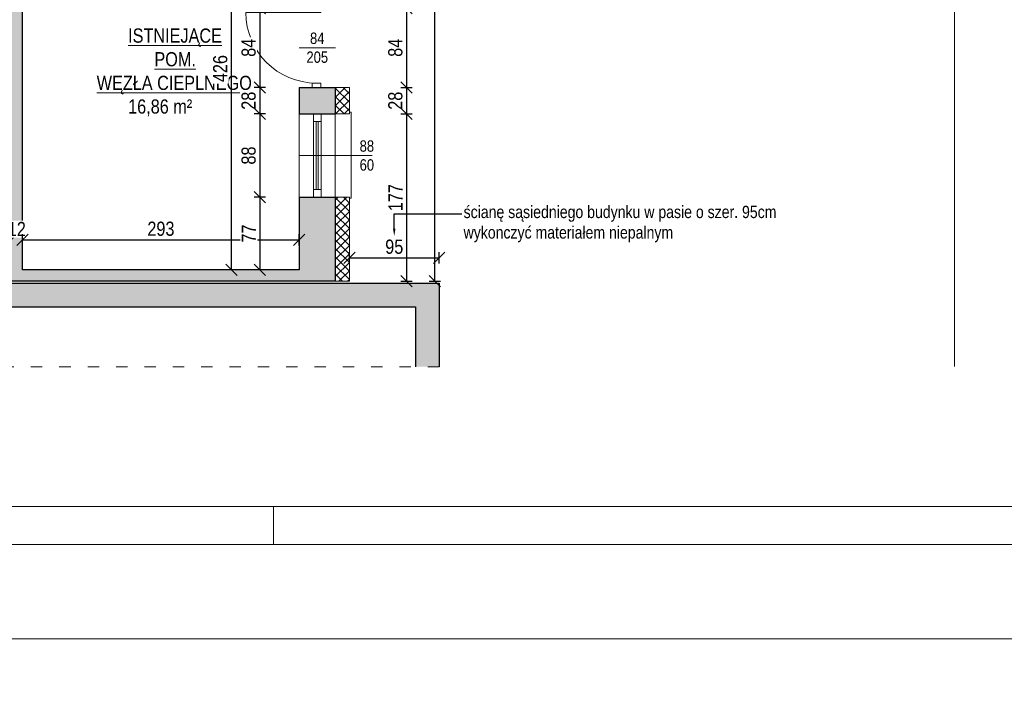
# Model space of a CAD drawing. Header units: millimetres. Extents: x 17147 to 52214, y -18116 to -4632.
# Tile 113 of 186: x 35107 to 36149, y -9766 to -9061. Entities that reach past the tile are written whole.
import ezdxf
from ezdxf import colors
from ezdxf.entities.mleader import LeaderData, LeaderLine
from ezdxf.math import Vec2, Vec3

# ---------------------------------------------------------------- set-up
doc = ezdxf.new("R2010")
doc.units = ezdxf.units.MM
doc.linetypes.add('ACAD_ISO03W100', pattern=[30, 12, -18])
doc.layers.get('Defpoints').update_dxf_attribs({"color": 6})
for name, color, linetype, lineweight, true_color in [('A-izolacja', 7, 'Continuous', 9, 0x4775ff), ('A_CIENKA_WARSTWY', 7, 'Continuous', 15, 0x3a3a92), ('r-ramka', 7, 'Continuous', 0, 0x727169), ('S_KRESKOWANIE_SC_ISTN', 7, 'Continuous', 0, 0x878787)]:
    doc.layers.add(name, color=color, linetype=linetype, lineweight=lineweight, true_color=true_color)
for name, color, linetype, lineweight in [('A-opis', 130, 'Continuous', 9), ('A-wymiar', 177, 'Continuous', 0), ('A_DRZWI-OKNA', 4, 'Continuous', 13), ('A_SCIANA_ISTN', 253, 'Continuous', 25)]:
    doc.layers.add(name, color=color, linetype=linetype, lineweight=lineweight)
doc.styles.get("Standard").update_dxf_attribs({"font": 'ARIALN.TTF'})
doc.styles.add('wymiary', font='ARIALN.TTF')
doc.dimstyles.new('anka', dxfattribs={"dimtxt": 15, "dimasz": 12, "dimexe": 6, "dimexo": 0.0625, "dimgap": 4, "dimtad": 1, "dimdec": 0, "dimzin": 0, "dimdsep": 46, "dimtxsty": 'wymiary', "dimblk": 'OBLIQUE', "dimcen": 0.09, "dimclrt": 7, "dimadec": 0, "dimazin": 0, "dimtfac": 1, "dimtdec": 0, "dimtix": 1, "dimtofl": 0, "dimtmove": 0, "dimatfit": 3, "dimldrblk": 'OBLIQUE', "dimfxl": 6, "dimfxlon": 1, "dimtfill": 1, "dimtolj": 1, "dimtzin": 0, "dimarcsym": 0})

# ---------------------------------------------------------------- blocks, each defined once
blk = doc.blocks.new('*U25')
at = {"layer": 'A_DRZWI-OKNA'}
for points in [[(-38, 60), (0, 60), (0, -28), (-38, -28)], [(-23, 60), (-15, 60), (-15, -28), (-23, -28)]]:
    blk.add_lwpolyline(points, close=True, dxfattribs=at)
for points in [[(-15, 52), (-23, 52)], [(-20, 52), (-20, -20)], [(-18, 52), (-18, -20)], [(-15, -20), (-23, -20)]]:
    blk.add_lwpolyline(points, dxfattribs=at)
blk = doc.blocks.new('drzwi 800')
at = {"layer": 'A_DRZWI-OKNA'}
blk.add_line((110028.2, -38030.9), (110028.2, -37950.9), dxfattribs=at)
for points in [[(110023.2, -38035.9), (110028.2, -38035.9), (110028.2, -38025.9), (110023.2, -38025.9)], [(110108.2, -38035.9), (110113.2, -38035.9), (110113.2, -38025.9), (110108.2, -38025.9)]]:
    blk.add_lwpolyline(points, close=True, dxfattribs=at)
blk.add_arc((110028.2, -38030.9), 80, 0, 90, dxfattribs=at)
blk = doc.blocks.new('_OBLIQUE')
at = {"color": 0, "linetype": 'ByBlock'}
blk.add_line((-0.5, -0.5), (0.5, 0.5), dxfattribs=at)
blk = doc.blocks.new('*D320')
at = {"layer": 'A-wymiar', "color": 0, "lineweight": -2, "transparency": 16777216}
for p, q in [((35366.6, -9048.4), (35354.6, -9048.4)), ((35360.6, -9048.4), (35360.6, -9132.4)), ((35366.6, -9132.4), (35354.6, -9132.4))]:
    blk.add_line(p, q, dxfattribs=at)
at = {"layer": 'Defpoints', "color": 0, "transparency": 16777216}
for p in [(35402.5, -9048.4), (35360.6, -9132.4), (35402.5, -9132.4)]:
    blk.add_point(p, dxfattribs=at)
at = {"layer": 'A-wymiar', "color": 0, "lineweight": -2, "transparency": 16777216, "xscale": 12, "yscale": 12, "zscale": 12}
for p, rotation in [((35360.6, -9048.4), 90), ((35360.6, -9132.4), 270)]:
    blk.add_blockref('_OBLIQUE', p, dxfattribs=dict(at, rotation=rotation))
at = {"layer": 'A-wymiar', "color": 7, "transparency": 16777216, "insert": (35348.9, -9090.4), "char_height": 15, "attachment_point": 5, "rotation": 90, "style": 'wymiary', "bg_fill": 3, "box_fill_scale": 1.1, "bg_fill_color": 256, "bg_fill_true_color": 13158600, "bg_fill_transparency": 0}
blk.add_mtext('\\A1;84', dxfattribs=at)
blk = doc.blocks.new('*D321')
at = {"layer": 'A-wymiar', "color": 0, "lineweight": -2, "transparency": 16777216}
for p, q in [((35366.6, -9132.4), (35354.6, -9132.4)), ((35360.6, -9132.4), (35360.6, -9160.4)), ((35366.6, -9160.4), (35354.6, -9160.4))]:
    blk.add_line(p, q, dxfattribs=at)
at = {"layer": 'Defpoints', "color": 0, "transparency": 16777216}
for p in [(35402.5, -9132.4), (35402.5, -9160.4)]:
    blk.add_point(p, dxfattribs=at)
at = {"layer": 'A-wymiar', "color": 0, "lineweight": -2, "transparency": 16777216, "xscale": 12, "yscale": 12, "zscale": 12}
for p, rotation in [((35360.6, -9132.4), 90), ((35360.6, -9160.4), 270)]:
    blk.add_blockref('_OBLIQUE', p, dxfattribs=dict(at, rotation=rotation))
at = {"layer": 'A-wymiar', "color": 7, "transparency": 16777216, "insert": (35348.9, -9146.4), "char_height": 15, "attachment_point": 5, "rotation": 90, "style": 'wymiary', "bg_fill": 3, "box_fill_scale": 1.1, "bg_fill_color": 256, "bg_fill_true_color": 13158600, "bg_fill_transparency": 0}
blk.add_mtext('\\A1;28', dxfattribs=at)
at = {"layer": 'Defpoints', "color": 0, "transparency": 16777216}
blk.add_point((35360.6, -9160.4), dxfattribs=at)
blk = doc.blocks.new('*D128')
at = {"layer": 'A-wymiar', "color": 0, "lineweight": -2, "transparency": 16777216}
for p, q in [((35336.6, -8899.4), (35324.6, -8899.4)), ((35330.6, -9325.4), (35330.6, -8899.4)), ((35336.6, -9325.4), (35324.6, -9325.4))]:
    blk.add_line(p, q, dxfattribs=at)
at = {"layer": 'Defpoints', "color": 0, "transparency": 16777216}
for p in [(35330.6, -8899.4), (35402.5, -8899.4), (35402.5, -9325.4)]:
    blk.add_point(p, dxfattribs=at)
at = {"layer": 'A-wymiar', "color": 0, "lineweight": -2, "transparency": 16777216, "xscale": 12, "yscale": 12, "zscale": 12}
for p, rotation in [((35330.6, -8899.4), 90), ((35330.6, -9325.4), 270)]:
    blk.add_blockref('_OBLIQUE', p, dxfattribs=dict(at, rotation=rotation))
at = {"layer": 'A-wymiar', "color": 7, "transparency": 16777216, "insert": (35318.9, -9112.4), "char_height": 15, "attachment_point": 5, "rotation": 90, "style": 'wymiary', "bg_fill": 3, "box_fill_scale": 1.1, "bg_fill_color": 256, "bg_fill_true_color": 13158600, "bg_fill_transparency": 0}
blk.add_mtext('\\A1;426', dxfattribs=at)
blk = doc.blocks.new('*D364')
at = {"layer": 'A-wymiar', "color": 0, "lineweight": -2, "transparency": 16777216}
for p, q in [((35097.5, -9293.6), (35085.5, -9293.6)), ((35097.5, -9299.6), (35097.5, -9287.6)), ((35109.5, -9299.6), (35109.5, -9287.6)), ((35109.5, -9293.6), (35121.5, -9293.6))]:
    blk.add_line(p, q, dxfattribs=at)
at = {"layer": 'Defpoints', "color": 0, "transparency": 16777216}
for p in [(35097.5, -9325.4), (35109.5, -9325.4)]:
    blk.add_point(p, dxfattribs=at)
at = {"layer": 'A-wymiar', "color": 0, "lineweight": -2, "transparency": 16777216, "xscale": 12, "yscale": 12, "zscale": 12}
blk.add_blockref('_OBLIQUE', (35097.5, -9293.6), dxfattribs=at)
at = {"layer": 'A-wymiar', "color": 0, "lineweight": -2, "transparency": 16777216, "xscale": 12, "yscale": 12, "zscale": 12, "rotation": 180}
blk.add_blockref('_OBLIQUE', (35109.5, -9293.6), dxfattribs=at)
at = {"layer": 'A-wymiar', "color": 7, "transparency": 16777216, "insert": (35103.5, -9282.1), "char_height": 15, "attachment_point": 5, "style": 'wymiary', "bg_fill": 3, "box_fill_scale": 1.1, "bg_fill_color": 256, "bg_fill_true_color": 13158600, "bg_fill_transparency": 0}
blk.add_mtext('\\A1;12', dxfattribs=at)
at = {"layer": 'Defpoints', "color": 0, "transparency": 16777216}
blk.add_point((35109.5, -9293.6), dxfattribs=at)
blk = doc.blocks.new('*D365')
at = {"layer": 'A-wymiar', "color": 0, "lineweight": -2, "transparency": 16777216}
for p, q in [((35109.5, -9299.6), (35109.5, -9287.6)), ((35109.5, -9293.6), (35402.5, -9293.6)), ((35402.5, -9299.6), (35402.5, -9287.6))]:
    blk.add_line(p, q, dxfattribs=at)
at = {"layer": 'Defpoints', "color": 0, "transparency": 16777216}
for p in [(35402.5, -9293.6), (35109.5, -9325.4), (35402.5, -9325.4)]:
    blk.add_point(p, dxfattribs=at)
at = {"layer": 'A-wymiar', "color": 0, "lineweight": -2, "transparency": 16777216, "xscale": 12, "yscale": 12, "zscale": 12, "rotation": 180}
blk.add_blockref('_OBLIQUE', (35109.5, -9293.6), dxfattribs=at)
at = {"layer": 'A-wymiar', "color": 0, "lineweight": -2, "transparency": 16777216, "xscale": 12, "yscale": 12, "zscale": 12}
blk.add_blockref('_OBLIQUE', (35402.5, -9293.6), dxfattribs=at)
at = {"layer": 'A-wymiar', "color": 7, "transparency": 16777216, "insert": (35256, -9281.9), "char_height": 15, "attachment_point": 5, "style": 'wymiary', "bg_fill": 3, "box_fill_scale": 1.1, "bg_fill_color": 256, "bg_fill_true_color": 13158600, "bg_fill_transparency": 0}
blk.add_mtext('\\A1;293', dxfattribs=at)
blk = doc.blocks.new('*D388')
at = {"layer": 'A-wymiar', "color": 0, "lineweight": -2, "transparency": 16777216}
for p, q in [((35509.9, -9048.4), (35521.9, -9048.4)), ((35515.9, -9048.4), (35515.9, -9132.4)), ((35509.9, -9132.4), (35521.9, -9132.4))]:
    blk.add_line(p, q, dxfattribs=at)
at = {"layer": 'Defpoints', "color": 0, "transparency": 16777216}
for p in [(35440.5, -9048.4), (35440.5, -9132.4), (35515.9, -9132.4)]:
    blk.add_point(p, dxfattribs=at)
at = {"layer": 'A-wymiar', "color": 0, "lineweight": -2, "transparency": 16777216, "xscale": 12, "yscale": 12, "zscale": 12}
for p, rotation in [((35515.9, -9048.4), 90), ((35515.9, -9132.4), 270)]:
    blk.add_blockref('_OBLIQUE', p, dxfattribs=dict(at, rotation=rotation))
at = {"layer": 'A-wymiar', "color": 7, "transparency": 16777216, "insert": (35504.2, -9090.4), "char_height": 15, "attachment_point": 5, "rotation": 90, "style": 'wymiary', "bg_fill": 3, "box_fill_scale": 1.1, "bg_fill_color": 256, "bg_fill_true_color": 13158600, "bg_fill_transparency": 0}
blk.add_mtext('\\A1;84', dxfattribs=at)
blk = doc.blocks.new('*D389')
at = {"layer": 'A-wymiar', "color": 0, "lineweight": -2, "transparency": 16777216}
for p, q in [((35509.9, -9132.4), (35521.9, -9132.4)), ((35515.9, -9132.4), (35515.9, -9160.4)), ((35509.9, -9160.4), (35521.9, -9160.4))]:
    blk.add_line(p, q, dxfattribs=at)
at = {"layer": 'Defpoints', "color": 0, "transparency": 16777216}
for p in [(35440.5, -9132.4), (35440.5, -9160.4)]:
    blk.add_point(p, dxfattribs=at)
at = {"layer": 'A-wymiar', "color": 0, "lineweight": -2, "transparency": 16777216, "xscale": 12, "yscale": 12, "zscale": 12}
for p, rotation in [((35515.9, -9132.4), 90), ((35515.9, -9160.4), 270)]:
    blk.add_blockref('_OBLIQUE', p, dxfattribs=dict(at, rotation=rotation))
at = {"layer": 'A-wymiar', "color": 7, "transparency": 16777216, "insert": (35504.2, -9146.4), "char_height": 15, "attachment_point": 5, "rotation": 90, "style": 'wymiary', "bg_fill": 3, "box_fill_scale": 1.1, "bg_fill_color": 256, "bg_fill_true_color": 13158600, "bg_fill_transparency": 0}
blk.add_mtext('\\A1;28', dxfattribs=at)
at = {"layer": 'Defpoints', "color": 0, "transparency": 16777216}
blk.add_point((35515.9, -9160.4), dxfattribs=at)
blk = doc.blocks.new('*D390')
at = {"layer": 'A-wymiar', "color": 0, "lineweight": -2, "transparency": 16777216}
for p, q in [((35509.9, -9160.4), (35521.9, -9160.4)), ((35515.9, -9160.4), (35515.9, -9337.4)), ((35509.9, -9337.4), (35521.9, -9337.4))]:
    blk.add_line(p, q, dxfattribs=at)
at = {"layer": 'Defpoints', "color": 0, "transparency": 16777216}
for p in [(35440.5, -9160.4), (35440.5, -9337.4), (35515.9, -9337.4)]:
    blk.add_point(p, dxfattribs=at)
at = {"layer": 'A-wymiar', "color": 0, "lineweight": -2, "transparency": 16777216, "xscale": 12, "yscale": 12, "zscale": 12}
for p, rotation in [((35515.9, -9160.4), 90), ((35515.9, -9337.4), 270)]:
    blk.add_blockref('_OBLIQUE', p, dxfattribs=dict(at, rotation=rotation))
at = {"layer": 'A-wymiar', "color": 7, "transparency": 16777216, "insert": (35504.4, -9248.9), "char_height": 15, "attachment_point": 5, "rotation": 90, "style": 'wymiary', "bg_fill": 3, "box_fill_scale": 1.1, "bg_fill_color": 256, "bg_fill_true_color": 13158600, "bg_fill_transparency": 0}
blk.add_mtext('\\A1;177', dxfattribs=at)
blk = doc.blocks.new('*D156')
at = {"layer": 'A-wymiar', "color": 0, "lineweight": -2, "transparency": 16777216}
for p, q in [((35539.9, -8464.4), (35551.9, -8464.4)), ((35545.9, -9337.4), (35545.9, -8464.4)), ((35539.9, -9337.4), (35551.9, -9337.4))]:
    blk.add_line(p, q, dxfattribs=at)
at = {"layer": 'Defpoints', "color": 0, "transparency": 16777216}
for p in [(35440.5, -8464.4), (35545.9, -8464.4), (35440.5, -9337.4)]:
    blk.add_point(p, dxfattribs=at)
at = {"layer": 'A-wymiar', "color": 0, "lineweight": -2, "transparency": 16777216, "xscale": 12, "yscale": 12, "zscale": 12}
for p, rotation in [((35545.9, -8464.4), 90), ((35545.9, -9337.4), 270)]:
    blk.add_blockref('_OBLIQUE', p, dxfattribs=dict(at, rotation=rotation))
at = {"layer": 'A-wymiar', "color": 7, "transparency": 16777216, "insert": (35534.2, -8900.9), "char_height": 15, "attachment_point": 5, "rotation": 90, "style": 'wymiary', "bg_fill": 3, "box_fill_scale": 1.1, "bg_fill_color": 256, "bg_fill_true_color": 13158600, "bg_fill_transparency": 0}
blk.add_mtext('\\A1;873', dxfattribs=at)
blk = doc.blocks.new('*D482')
at = {"layer": 'A-wymiar', "color": 0, "lineweight": -2, "transparency": 16777216}
for p, q in [((35366.6, -9160.4), (35354.6, -9160.4)), ((35360.6, -9160.4), (35360.6, -9248.4)), ((35366.6, -9248.4), (35354.6, -9248.4))]:
    blk.add_line(p, q, dxfattribs=at)
at = {"layer": 'Defpoints', "color": 0, "transparency": 16777216}
for p in [(35402.5, -9160.4), (35360.6, -9248.4), (35402.5, -9248.4)]:
    blk.add_point(p, dxfattribs=at)
at = {"layer": 'A-wymiar', "color": 0, "lineweight": -2, "transparency": 16777216, "xscale": 12, "yscale": 12, "zscale": 12}
for p, rotation in [((35360.6, -9160.4), 90), ((35360.6, -9248.4), 270)]:
    blk.add_blockref('_OBLIQUE', p, dxfattribs=dict(at, rotation=rotation))
at = {"layer": 'A-wymiar', "color": 7, "transparency": 16777216, "insert": (35348.9, -9204.4), "char_height": 15, "attachment_point": 5, "rotation": 90, "style": 'wymiary', "bg_fill": 3, "box_fill_scale": 1.1, "bg_fill_color": 256, "bg_fill_true_color": 13158600, "bg_fill_transparency": 0}
blk.add_mtext('\\A1;88', dxfattribs=at)
blk = doc.blocks.new('*D483')
at = {"layer": 'A-wymiar', "color": 0, "lineweight": -2, "transparency": 16777216}
for p, q in [((35366.6, -9248.4), (35354.6, -9248.4)), ((35360.6, -9248.4), (35360.6, -9325.4)), ((35366.6, -9325.4), (35354.6, -9325.4))]:
    blk.add_line(p, q, dxfattribs=at)
at = {"layer": 'Defpoints', "color": 0, "transparency": 16777216}
for p in [(35402.5, -9248.4), (35360.6, -9325.4), (35402.5, -9325.4)]:
    blk.add_point(p, dxfattribs=at)
at = {"layer": 'A-wymiar', "color": 0, "lineweight": -2, "transparency": 16777216, "xscale": 12, "yscale": 12, "zscale": 12}
for p, rotation in [((35360.6, -9248.4), 90), ((35360.6, -9325.4), 270)]:
    blk.add_blockref('_OBLIQUE', p, dxfattribs=dict(at, rotation=rotation))
at = {"layer": 'A-wymiar', "color": 7, "transparency": 16777216, "insert": (35349.1, -9286.9), "char_height": 15, "attachment_point": 5, "rotation": 90, "style": 'wymiary', "bg_fill": 3, "box_fill_scale": 1.1, "bg_fill_color": 256, "bg_fill_true_color": 13158600, "bg_fill_transparency": 0}
blk.add_mtext('\\A1;77', dxfattribs=at)
blk = doc.blocks.new('*D558')
at = {"layer": 'A-wymiar', "color": 0, "lineweight": -2, "transparency": 16777216}
for p, q in [((35455.5, -9318.5), (35455.5, -9306.5)), ((35550.5, -9318.5), (35550.5, -9306.5)), ((35455.5, -9312.5), (35550.5, -9312.5))]:
    blk.add_line(p, q, dxfattribs=at)
at = {"layer": 'Defpoints', "color": 0, "transparency": 16777216}
for p in [(35550.5, -9312.5), (35455.5, -9337.4), (35550.5, -9339.4)]:
    blk.add_point(p, dxfattribs=at)
at = {"layer": 'A-wymiar', "color": 0, "lineweight": -2, "transparency": 16777216, "xscale": 12, "yscale": 12, "zscale": 12, "rotation": 180}
blk.add_blockref('_OBLIQUE', (35455.5, -9312.5), dxfattribs=at)
at = {"layer": 'A-wymiar', "color": 0, "lineweight": -2, "transparency": 16777216, "xscale": 12, "yscale": 12, "zscale": 12}
blk.add_blockref('_OBLIQUE', (35550.5, -9312.5), dxfattribs=at)
at = {"layer": 'A-wymiar', "color": 7, "transparency": 16777216, "insert": (35503, -9300.9), "char_height": 15, "attachment_point": 5, "style": 'wymiary', "bg_fill": 3, "box_fill_scale": 1.1, "bg_fill_color": 256, "bg_fill_true_color": 13158600, "bg_fill_transparency": 0}
blk.add_mtext('\\A1;95', dxfattribs=at)

msp = doc.modelspace()

# ---------------------------------------------------------------- hatches: boundary and pattern name
at = {"layer": 'A-izolacja', "transparency": 33554687}
h = msp.add_hatch(dxfattribs=at)
h.set_pattern_fill('ANSI37', color=256, scale=2)
h.set_pattern_definition([(45, (-17.632, -4.99), (-4.4901281, 4.4901281), []), (135, (-17.632, -4.99), (-4.4901281, -4.4901281), [])])
h.paths.add_polyline_path([(35455.5, -9132.4), (35440.5, -9132.4), (35440.5, -9160.4), (35455.5, -9160.4)])
h = msp.add_hatch(dxfattribs=at)
h.set_pattern_fill('ANSI37', color=256, scale=2)
h.set_pattern_definition([(45, (-7.632, -4.99), (-4.4901281, 4.4901281), []), (135, (-7.632, -4.99), (-4.4901281, -4.4901281), [])])
h.paths.add_polyline_path([(35455.5, -9248.4), (35440.5, -9248.4), (35440.5, -9337.4), (35455.5, -9337.4)])
at = {"layer": 'S_KRESKOWANIE_SC_ISTN', "transparency": 33554559}
h = msp.add_hatch(color=256, dxfattribs=at)
h.dxf.hatch_style = 1
h.paths.add_polyline_path([(35162.5, -8887.4), (35109.5, -8887.4), (35109.5, -8738.4), (35255.9, -8738.4), (35255.9, -8745.4), (35402.5, -8745.4), (35402.5, -8887.4), (35264.5, -8887.4), (35264.5, -8899.4), (35402.5, -8899.4), (35402.5, -8929.4), (35440.5, -8929.4), (35440.5, -8733.4), (35402.5, -8733.4), (35267.9, -8733.4), (35267.9, -8726.4), (35109.5, -8726.4), (35109.5, -8619.7), (35097.5, -8622.4), (35097.5, -8887.4), (35097.5, -8972.4), (34947.5, -8972.4), (34947.5, -8614.4), (34918.5, -8614.4), (34918.5, -8984.4), (34947.5, -8984.4), (35097.5, -8984.4), (35097.5, -9325.4), (34947.5, -9325.4), (34947.5, -9124.4), (35011.5, -9124.4), (35011.5, -9109.4), (34947.5, -9109.4), (34947.5, -9074.4), (34918.5, -9074.4), (34918.5, -9325.4), (34762.5, -9325.4), (34347.5, -9325.4), (34347.5, -9205.4), (34347.5, -9175.4), (34309.5, -9175.4), (34309.5, -9337.4), (34918.5, -9337.4), (35097.5, -9337.4), (35440.5, -9337.4), (35440.5, -9248.4), (35402.5, -9248.4), (35402.5, -9325.4), (35109.5, -9325.4), (35109.5, -8899.4), (35162.5, -8899.4)])
h = msp.add_hatch(color=256, dxfattribs=at)
h.dxf.hatch_style = 1
h.paths.add_polyline_path([(35440.5, -9132.4), (35402.5, -9132.4), (35402.5, -9160.4), (35440.5, -9160.4)])
h = msp.add_hatch(color=256, dxfattribs=at)
h.dxf.hatch_style = 1
h.paths.add_polyline_path([(35550.5, -9339.4), (34191, -9339.4), (34191, -9364.4), (35525.5, -9364.4), (35525.5, -9427.8), (35550.5, -9427.8)])

# ---------------------------------------------------------------- linework, layer by layer
at = {"layer": 'A-opis', "color": 251, "true_color": 0x616161, "const_width": 1}
msp.add_lwpolyline([(36095.9, -5685.2), (36095.9, -9427.8)], dxfattribs=at)
at = {"layer": 'A-opis', "linetype": 'ACAD_ISO03W100'}
msp.add_lwpolyline([(35550.5, -9427.8), (34191, -9427.8), (34191, -9339.4)], dxfattribs=at)
at = {"layer": 'A_SCIANA_ISTN'}
for points in [[(35402.5, -9325.4), (35109.5, -9325.4), (35109.5, -8899.4), (35162.5, -8899.4)], [(35402.5, -9132.4), (35402.5, -9160.4)], [(35402.5, -9132.4), (35440.5, -9132.4)], [(35440.5, -9132.4), (35440.5, -9160.4)], [(35402.5, -9160.4), (35440.5, -9160.4)], [(35440.5, -9248.4), (35440.5, -9337.4), (35097.5, -9337.4)], [(35402.5, -9248.4), (35402.5, -9325.4)], [(35402.5, -9248.4), (35440.5, -9248.4)], [(34191, -9339.4), (35550.5, -9339.4), (35550.5, -9427.8)], [(34191, -9364.4), (35525.5, -9364.4), (35525.5, -9427.8)]]:
    msp.add_lwpolyline(points, dxfattribs=at)
at = {"layer": 'r-ramka'}
for points in [[(37115.1, -5515.7), (31175.1, -5515.7), (31175.1, -9715.7), (37115.1, -9715.7), (37115.1, -5515.7)], [(35375.1, -9615.7), (35375.1, -9575.7)], [(37115.1, -9715.7), (31175.1, -9715.7), (31175.1, -13915.7), (37115.1, -13915.7), (37115.1, -9715.7)]]:
    msp.add_lwpolyline(points, dxfattribs=at)
for points in [[(37015.1, -5615.7), (37015.1, -9615.7), (31413.9, -9615.7), (31413.9, -5615.7)], [(36975.1, -5655.7), (36975.1, -9575.7), (31453.9, -9575.7), (31453.9, -5655.7)]]:
    msp.add_lwpolyline(points, close=True, dxfattribs=at)

# ---------------------------------------------------------------- block references
at = {"layer": 'A_DRZWI-OKNA'}
msp.add_blockref('*U25', (35440.5, -9220.4), dxfattribs=at)
at = {"layer": 'A_SCIANA_ISTN', "xscale": -0.9333333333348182, "yscale": 0.9333333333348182, "zscale": 0.9333333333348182, "rotation": 90}
msp.add_blockref('drzwi 800', (-74.9, 93639.9), dxfattribs=at)

# ---------------------------------------------------------------- texts
at = {"layer": 'A-opis', "color": 156, "true_color": 0x0f468a, "insert": (35136.8, -9070), "char_height": 15, "attachment_point": 1, "style": 'wymiary'}
msp.add_mtext_dynamic_manual_height_columns('\\pi84.53;{\\LISTNIEJĄCE\\P\\pi112.33;POM.\\P\\pi51.266;WĘZŁA CIEPLNEGO\\P\\pi100.05;}16,86 m²', width=265.792, gutter_width=12.5, heights=[0], dxfattribs=at)
at = {"layer": 'A-opis', "insert": (35421.5, -9090.4), "char_height": 12, "attachment_point": 5}
msp.add_mtext_dynamic_manual_height_columns('84\\P205', width=9.311, gutter_width=60, heights=[0], dxfattribs=at)

# ---------------------------------------------------------------- next in the draw order: dimensions: what is measured, and where the dimension line sits
at = {"layer": 'A-wymiar'}
for base, p1, p2, picture, middle in [((35360.6, -9132.4), (35402.5, -9048.4), (35402.5, -9132.4), '*D320', (35348.9, -9090.4)), ((35515.9, -9132.4), (35440.5, -9048.4), (35440.5, -9132.4), '*D388', (35504.2, -9090.4))]:
    dim = msp.add_linear_dim(base=base, p1=p1, p2=p2, angle=90, dimstyle='anka', override={"dimtmove": 1}, dxfattribs=at)
    dim.commit()
    dim.dimension.update_dxf_attribs({"geometry": picture, "text_midpoint": middle})
dim = msp.add_linear_dim(base=(35109.5, -9293.6), p1=(35097.5, -9325.4), p2=(35109.5, -9325.4), dimstyle='anka', override={"dimtmove": 1}, dxfattribs=at)
dim.commit()
dim.dimension.update_dxf_attribs({"geometry": '*D364', "text_midpoint": (35103.5, -9282.1)})

# ---------------------------------------------------------------- next in the draw order: dimensions: what is measured, and where the dimension line sits
for base, p1, p2, picture, middle in [((35360.6, -9160.4), (35402.5, -9132.4), (35402.5, -9160.4), '*D321', (35348.9, -9146.4)), ((35515.9, -9160.4), (35440.5, -9132.4), (35440.5, -9160.4), '*D389', (35504.2, -9146.4))]:
    dim = msp.add_linear_dim(base=base, p1=p1, p2=p2, angle=90, dimstyle='anka', override={"dimtmove": 1}, dxfattribs=at)
    dim.commit()
    dim.dimension.update_dxf_attribs({"geometry": picture, "text_midpoint": middle})

# ---------------------------------------------------------------- next in the draw order: dimensions: what is measured, and where the dimension line sits
dim = msp.add_linear_dim(base=(35330.6, -8899.4), p1=(35402.5, -9325.4), p2=(35402.5, -8899.4), angle=90, dimstyle='anka', dxfattribs=at)
dim.commit()
dim.dimension.update_dxf_attribs({"geometry": '*D128', "text_midpoint": (35318.9, -9112.4)})
dim = msp.add_linear_dim(base=(35515.9, -9337.4), p1=(35440.5, -9160.4), p2=(35440.5, -9337.4), angle=90, dimstyle='anka', override={"dimtmove": 1}, dxfattribs=at)
dim.commit()
dim.dimension.update_dxf_attribs({"geometry": '*D390', "text_midpoint": (35504.4, -9248.9)})

# ---------------------------------------------------------------- next in the draw order: dimensions: what is measured, and where the dimension line sits
dim = msp.add_linear_dim(base=(35545.9, -8464.4), p1=(35440.5, -9337.4), p2=(35440.5, -8464.4), angle=90, dimstyle='anka', dxfattribs=at)
dim.commit()
dim.dimension.update_dxf_attribs({"geometry": '*D156', "text_midpoint": (35534.2, -8900.9)})
dim = msp.add_linear_dim(base=(35402.5, -9293.6), p1=(35109.5, -9325.4), p2=(35402.5, -9325.4), dimstyle='anka', override={"dimtmove": 1}, dxfattribs=at)
dim.commit()
dim.dimension.update_dxf_attribs({"geometry": '*D365', "text_midpoint": (35256, -9281.9)})

# ---------------------------------------------------------------- next in the draw order: linework, layer by layer
at = {"layer": 'A-izolacja'}
for points in [[(35440.5, -9132.4), (35455.5, -9132.4), (35455.5, -9160.4), (35440.5, -9160.4)], [(35440.5, -9248.4), (35455.5, -9248.4), (35455.5, -9337.4), (35440.5, -9337.4)]]:
    msp.add_lwpolyline(points, dxfattribs=at)
at = {"layer": 'A-opis'}
for points in [[(35402.3, -9090.4), (35440.8, -9090.4)], [(35402.5, -9204.4), (35479.5, -9204.4)]]:
    msp.add_lwpolyline(points, dxfattribs=at)
at = {"layer": 'A_CIENKA_WARSTWY'}
msp.add_lwpolyline([(35455.5, -9158.4), (35457.5, -9158.4), (35457.5, -9247.4), (35457.5, -9249.4), (35455.5, -9249.4)], dxfattribs=at)

# ---------------------------------------------------------------- next in the draw order: texts
at = {"layer": 'A-opis', "insert": (35474, -9204.4), "char_height": 12, "attachment_point": 5}
msp.add_mtext_dynamic_manual_height_columns('88\\P60', width=9.311, gutter_width=60, heights=[0], dxfattribs=at)

# ---------------------------------------------------------------- next in the draw order: dimensions: what is measured, and where the dimension line sits
at = {"layer": 'A-wymiar'}
dim = msp.add_linear_dim(base=(35360.6, -9248.4), p1=(35402.5, -9160.4), p2=(35402.5, -9248.4), angle=90, dimstyle='anka', override={"dimtmove": 1}, dxfattribs=at)
dim.commit()
dim.dimension.update_dxf_attribs({"geometry": '*D482', "text_midpoint": (35348.9, -9204.4)})
dim = msp.add_linear_dim(base=(35550.5, -9312.5), p1=(35455.5, -9337.4), p2=(35550.5, -9339.4), dimstyle='anka', override={"dimtmove": 1}, dxfattribs=at)
dim.commit()
dim.dimension.update_dxf_attribs({"geometry": '*D558', "text_midpoint": (35503, -9300.9)})

# ---------------------------------------------------------------- next in the draw order: dimensions: what is measured, and where the dimension line sits
dim = msp.add_linear_dim(base=(35360.6, -9325.4), p1=(35402.5, -9248.4), p2=(35402.5, -9325.4), angle=90, dimstyle='anka', override={"dimtmove": 1}, dxfattribs=at)
dim.commit()
dim.dimension.update_dxf_attribs({"geometry": '*D483', "text_midpoint": (35349.1, -9286.9)})

# ---------------------------------------------------------------- next in the draw order: leaders
at = {"layer": 'A-opis', "lineweight": 9}
ml = msp.add_multileader_mtext('Standard', dxfattribs=at)
ml.set_content('ścianę sąsiedniego budynku w pasie o szer. 95cm\\Pwykonczyć materiałem niepalnym', color=256)
ml.set_leader_properties()
ml.build(insert=Vec2(0, 0))
ml.multileader.update_dxf_attribs({"dogleg_length": 13.1, "arrow_head_size": 8})
ctx = ml.context
ctx.base_point, ctx.char_height, ctx.arrow_head_size, ctx.plane_origin = Vec3(35574.4, -9265.9), 13, 8, Vec3(35503, -9302.4)
notes = []
notes.append((ctx, [(0, (1, 1, 0), (35503, -9265.9), (1, 0), 71.4, [(0, [(35503, -9289.8)], 0, [])])]))
ctx.mtext.insert, ctx.mtext.flow_direction = Vec3(35576.4, -9257.5), 5
for ctx, leaders in notes:
    for number, flags, end, landing, length, lines in leaders:
        leader = LeaderData()
        leader.index, (leader.has_last_leader_line, leader.has_dogleg_vector, leader.attachment_direction) = number, flags
        leader.last_leader_point, leader.dogleg_vector, leader.dogleg_length = Vec3(end), Vec3(landing), length
        for number, points, colour, breaks in lines:
            line = LeaderLine()
            line.index, line.vertices, line.color, line.breaks = number, Vec3.list(points), colors.encode_raw_color(colour), breaks
            leader.lines.append(line)
        ctx.leaders.append(leader)

doc.saveas('drawing.dxf')
